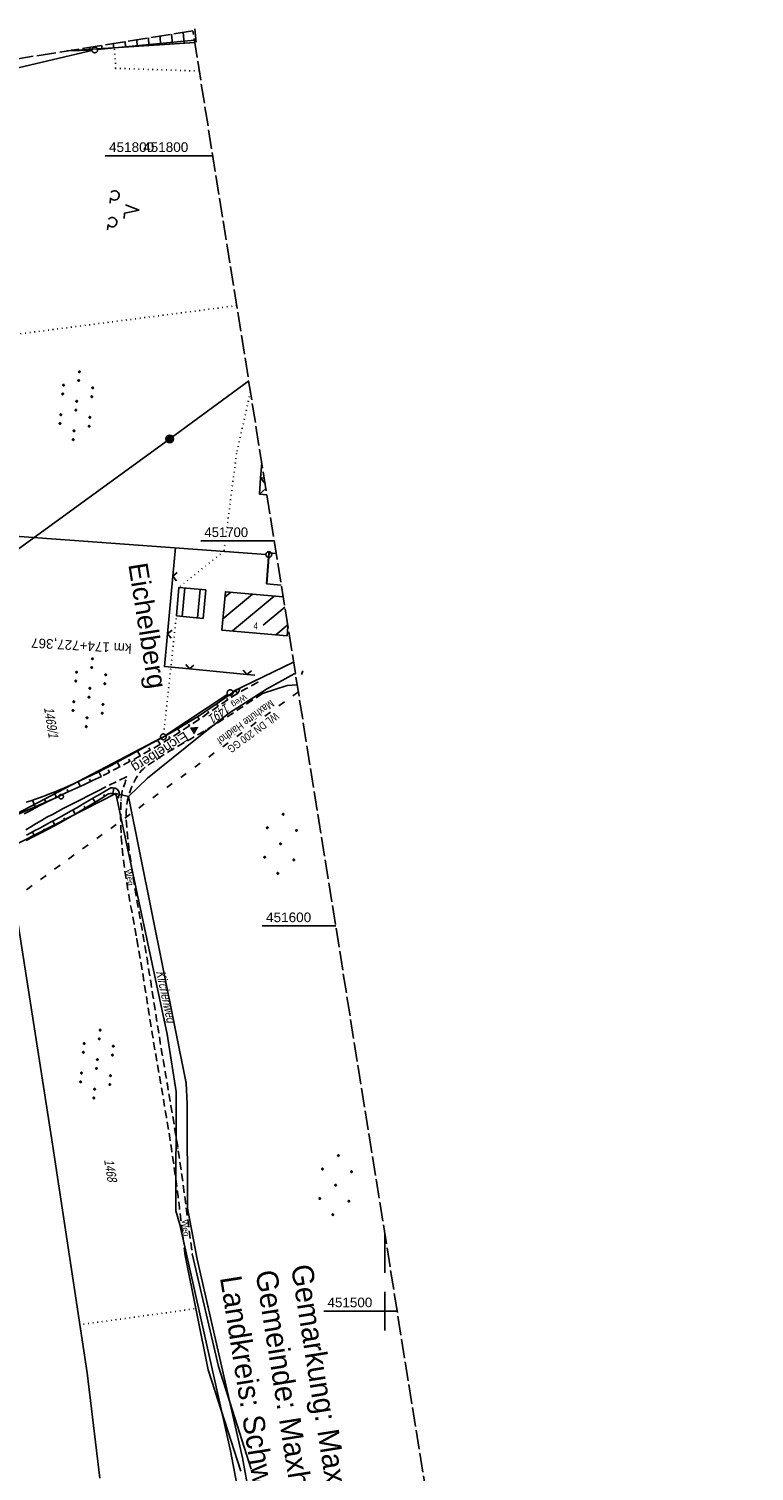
# Model space of a CAD drawing. Extents: x 508367 to 508796, y 450874 to 451833.
# Tile 37 of 37: x 508608 to 508796, y 451458 to 451833. Entities that reach past the tile are written whole.
import ezdxf
from ezdxf.enums import TextEntityAlignment as Align

# ---------------------------------------------------------------- set-up
doc = ezdxf.new("R2010")
doc.units = 0
doc.header["$LTSCALE"] = 10
doc.header["$MEASUREMENT"] = 0
for name, pattern in [('ACAD_ISO03W100', [30, 12, -18]), ('LT00', [0]), ('LT11', [0.3, 0.2, -0.1]), ('LT14', [0.6, 0.5, -0.1]), ('PUNKTX2_STR', [0.6, 0.1, -0.5])]:
    doc.linetypes.add(name, pattern=pattern)
doc.layers.get('0').update_dxf_attribs({"linetype": 'LT00'})
for name, color, linetype in [('--EK_FBR', 250, 'LT00'), ('-EL-93-1', 250, 'LT00'), ('DFK_BEB_SCHR', 254, 'LT00'), ('DFK_BEBAUUNG', 250, 'LT00'), ('DFK_BES-NAME', 255, 'LT00'), ('DFK_FLUR_NR', 250, 'LT00'), ('DFK_GZPKT', 250, 'LT00'), ('DFK_HAUSNR', 250, 'LT00'), ('DFK_KATASTER', 250, 'LT00'), ('DFK_NUTZUNG', 250, 'LT00'), ('DFK_NUTZUNGSGRENZE', 70, 'PUNKTX2_STR'), ('DFK_TOPO-ANL', 252, 'LT00'), ('DFK_VERMPKT', 252, 'LT00'), ('FELDWEG_TEXT', 250, 'Continuous'), ('GRENZNAME_B', 250, 'Continuous'), ('ORTSNAMEN', 250, 'Continuous'), ('ORTSRICHTUNG', 7, 'Continuous'), ('STROM_FREILTG', 80, 'STROMFREILEITUNG'), ('STROM_TEXT', 80, 'Continuous'), ('V120_BOESCH', 250, 'LT00'), ('V120_BOSCHUNG', 250, 'LT00'), ('V120_RASTER', 250, 'LT00'), ('V121_AFBR_BAB', 250, 'LT00'), ('V121_BOESCH', 250, 'LT00'), ('V121_BOSCHUNG', 250, 'LT00'), ('V121_FELDWEG', 250, 'LT11'), ('V121_RASTER', 250, 'LT00'), ('V121_ZAUN', 40, 'LT00'), ('WASSERLTG', 130, 'ACAD_ISO03W100'), ('WASSERLTG_TEXT', 130, 'Continuous')]:
    doc.layers.add(name, color=color, linetype=linetype)
doc.layers.add('-BLATT_121-RAND', color=7, linetype='LT14', plot=False)
doc.styles.add('Arial', font='ARIAL.TTF')
doc.styles.add('Beschrift', font='ARIAL.TTF')
doc.styles.get("Standard").update_dxf_attribs({"font": 'ARIAL.TTF'})
doc.styles.add('Strom', font='txt-alt.shx')
doc.styles.add('UNIR-H', font='unir_h.shx', dxfattribs={"width": 0.8})
doc.styles.add('Versorgungsltg', font='ARIAL.TTF', dxfattribs={"width": 0.8, "height": 2})
doc.linetypes.add('STROMFREILEITUNG', pattern='A,12.7,-5.5,["xx",Strom,S=2.5,R=0,X=-2.6,Y=-0.85],-4.35', length=22.55)

# ---------------------------------------------------------------- blocks, each defined once
blk = doc.blocks.new('SYMB7010')
at = {"color": 0, "linetype": 'ByBlock'}
for points in [[(-0.031408, 0.499213), (-0.093728, 0.49134), (-0.15457, 0.475719), (-0.212975, 0.452595), (-0.268021, 0.422333), (-0.31884, 0.385411), (-0.36463, 0.342411), (-0.40467, 0.29401), (-0.438329, 0.240973), (-0.465074, 0.184136), (-0.484486, 0.124395), (-0.496256, 0.062692), (-0.5002, 0)], [(-0.5002, 0), (-0.496256, -0.062692), (-0.484486, -0.124395), (-0.465075, -0.184136), (-0.438329, -0.240973), (-0.404671, -0.29401), (-0.36463, -0.342411), (-0.31884, -0.385411), (-0.268021, -0.422333), (-0.212975, -0.452595), (-0.154571, -0.475719), (-0.093728, -0.49134), (-0.031408, -0.499213), (0.031408, -0.499213)], [(0.5002, 0), (0.496256, 0.062692), (0.484485, 0.124395), (0.465074, 0.184136), (0.438329, 0.240973), (0.40467, 0.29401), (0.36463, 0.342411), (0.31884, 0.385411), (0.268021, 0.422333), (0.212975, 0.452595), (0.15457, 0.475719), (0.093728, 0.49134), (0.031408, 0.499213), (-0.031408, 0.499213)], [(0.031408, -0.499213), (0.093728, -0.491341), (0.15457, -0.475719), (0.212975, -0.452595), (0.268021, -0.422333), (0.31884, -0.385411), (0.36463, -0.342411), (0.404671, -0.294011), (0.438329, -0.240974), (0.465075, -0.184136), (0.484486, -0.124395), (0.496256, -0.062692), (0.500201, 0)]]:
    blk.add_lwpolyline(points, dxfattribs=at)
blk = doc.blocks.new('Ackerland7')
at = {"layer": 'DFK_NUTZUNG', "color": 0, "linetype": 'ByBlock'}
for p, q in [((-4, 3.93), (-4, 3.67)), ((-3.95, 3.63), (-3.95, 3.97)), ((-3.9, 3.99), (-3.9, 3.61)), ((-3.85, 3.6), (-3.85, 4)), ((-3.8, 3.99), (-3.8, 3.61)), ((-3.75, 3.63), (-3.75, 3.97)), ((-3.7, 3.93), (-3.7, 3.67)), ((-3.65, 3.8), (-3.65, 3.8)), ((3.7, 3.93), (3.7, 3.67)), ((3.75, 3.63), (3.75, 3.97)), ((3.8, 3.99), (3.8, 3.61)), ((3.85, 3.6), (3.85, 4)), ((3.9, 3.99), (3.9, 3.61)), ((3.95, 3.63), (3.95, 3.97)), ((4, 3.93), (4, 3.67)), ((4.05, 3.8), (4.05, 3.8)), ((-7.85, 0.13), (-7.85, -0.13)), ((-7.8, -0.17), (-7.8, 0.17)), ((-7.75, 0.19), (-7.75, -0.19)), ((-7.7, -0.2), (-7.7, 0.2)), ((-7.65, 0.19), (-7.65, -0.19)), ((-7.6, -0.17), (-7.6, 0.17)), ((-7.55, 0.13), (-7.55, -0.13)), ((-7.5, 0), (-7.5, 0)), ((-0.15, 0.13), (-0.15, -0.13)), ((-0.1, -0.17), (-0.1, 0.17)), ((-0.05, 0.19), (-0.05, -0.19)), ((0, -0.2), (0, 0.2)), ((0.05, 0.19), (0.05, -0.19)), ((0.1, -0.17), (0.1, 0.17)), ((0.15, 0.13), (0.15, -0.13)), ((0.2, 0), (0.2, 0)), ((7.55, 0.13), (7.55, -0.13)), ((7.6, -0.17), (7.6, 0.17)), ((7.65, 0.19), (7.65, -0.19)), ((7.7, -0.2), (7.7, 0.2)), ((7.75, 0.19), (7.75, -0.19)), ((7.8, -0.17), (7.8, 0.17)), ((7.85, 0.13), (7.85, -0.13)), ((7.9, 0), (7.9, 0)), ((-4, -3.67), (-4, -3.93)), ((-3.95, -3.97), (-3.95, -3.63)), ((-3.9, -3.61), (-3.9, -3.99)), ((-3.85, -4), (-3.85, -3.6)), ((-3.8, -3.61), (-3.8, -3.99)), ((-3.75, -3.97), (-3.75, -3.63)), ((-3.7, -3.67), (-3.7, -3.93)), ((3.7, -3.67), (3.7, -3.93)), ((3.75, -3.97), (3.75, -3.63)), ((3.8, -3.61), (3.8, -3.99)), ((3.85, -4), (3.85, -3.6)), ((3.9, -3.61), (3.9, -3.99)), ((3.95, -3.97), (3.95, -3.63)), ((4, -3.67), (4, -3.93)), ((-3.65, -3.8), (-3.65, -3.8)), ((4.05, -3.8), (4.05, -3.8))]:
    blk.add_line(p, q, dxfattribs=at)
for points in [[(-3.65, 3.8), (-3.67, 3.89), (-3.73, 3.96), (-3.81, 3.99), (-3.89, 3.99), (-3.97, 3.96), (-4.03, 3.89), (-4.05, 3.8), (-4.03, 3.71), (-3.97, 3.64), (-3.89, 3.6), (-3.81, 3.6), (-3.73, 3.64), (-3.67, 3.71), (-3.65, 3.8)], [(4.05, 3.8), (4.03, 3.89), (3.97, 3.96), (3.89, 3.99), (3.81, 3.99), (3.73, 3.96), (3.67, 3.89), (3.65, 3.8), (3.67, 3.71), (3.73, 3.64), (3.81, 3.61), (3.89, 3.61), (3.97, 3.64), (4.03, 3.71), (4.05, 3.8)], [(-7.5, 0), (-7.52, 0.09), (-7.58, 0.16), (-7.66, 0.19), (-7.74, 0.19), (-7.82, 0.16), (-7.88, 0.09), (-7.9, 0)], [(0.2, 0), (0.18, 0.09), (0.12, 0.16), (0.04, 0.19), (-0.04, 0.19), (-0.12, 0.16), (-0.18, 0.09), (-0.2, 0)], [(-0.2, 0), (-0.18, -0.09), (-0.12, -0.16), (-0.04, -0.19), (0.04, -0.19), (0.12, -0.16), (0.18, -0.09), (0.2, 0)], [(7.9, 0), (7.88, 0.09), (7.82, 0.16), (7.74, 0.19), (7.66, 0.19), (7.58, 0.16), (7.52, 0.09), (7.5, 0)], [(7.5, 0), (7.52, -0.09), (7.58, -0.16), (7.66, -0.19), (7.74, -0.19), (7.82, -0.16), (7.88, -0.09), (7.9, 0)], [(-7.9, 0), (-7.88, -0.09), (-7.82, -0.16), (-7.74, -0.19), (-7.66, -0.19), (-7.58, -0.16), (-7.52, -0.09), (-7.5, 0)], [(-3.65, -3.8), (-3.67, -3.71), (-3.73, -3.64), (-3.81, -3.61), (-3.89, -3.61), (-3.97, -3.64), (-4.03, -3.71), (-4.05, -3.8), (-4.03, -3.89), (-3.97, -3.96), (-3.89, -3.99), (-3.81, -3.99), (-3.73, -3.96), (-3.67, -3.89), (-3.65, -3.8)], [(4.05, -3.8), (4.03, -3.71), (3.97, -3.64), (3.89, -3.61), (3.81, -3.61), (3.73, -3.64), (3.67, -3.71), (3.65, -3.8), (3.67, -3.89), (3.73, -3.96), (3.81, -3.99), (3.89, -3.99), (3.97, -3.96), (4.03, -3.89), (4.05, -3.8)]]:
    blk.add_lwpolyline(points, dxfattribs=at)
blk = doc.blocks.new('SYMB7201')
at = {"color": 0, "linetype": 'ByBlock'}
for p, q in [((0, 0.385), (-0.11, 0.015)), ((-0.255, -0.385), (-0.115, -0.385)), ((0.445, -0.385), (0.585, -0.385))]:
    blk.add_line(p, q, dxfattribs=at)
for points in [[(0.25, 0.015), (0.11, 0.015), (0, 0.385)], [(-0.393816, -0.383308), (-0.416239, -0.362945), (-0.432849, -0.337617), (-0.442589, -0.308936), (-0.444836, -0.27873), (-0.439449, -0.248923), (-0.426769, -0.221415), (-0.407606, -0.197958), (-0.38318, -0.180047), (-0.355047, -0.168823), (-0.325, -0.165), (-0.294953, -0.168823), (-0.26682, -0.180047), (-0.242394, -0.197959), (-0.223231, -0.221415), (-0.210551, -0.248923), (-0.205164, -0.27873), (-0.207411, -0.308936), (-0.21715, -0.337617), (-0.233761, -0.362945), (-0.256184, -0.383308)], [(0.306185, -0.383308), (0.283761, -0.362945), (0.267151, -0.337617), (0.257411, -0.308936), (0.255164, -0.27873), (0.260552, -0.248923), (0.273231, -0.221415), (0.292394, -0.197958), (0.31682, -0.180047), (0.344953, -0.168823), (0.375, -0.165), (0.405047, -0.168823), (0.43318, -0.180047), (0.457606, -0.197959), (0.476769, -0.221415), (0.489449, -0.248923), (0.494836, -0.27873), (0.492589, -0.308936), (0.48285, -0.337617), (0.466239, -0.362945), (0.443816, -0.383308)]]:
    blk.add_lwpolyline(points, dxfattribs=at)
blk = doc.blocks.new('SYMB7110')
at = {"color": 0, "linetype": 'ByBlock'}
for p, q in [((-0.515, 0.392919), (-0.515, 0.367081)), ((-0.51, 0.362895), (-0.51, 0.397105)), ((-0.505, 0.399164), (-0.505, 0.360836)), ((-0.5, 0.360204), (-0.5, 0.399796)), ((-0.495, 0.399164), (-0.495, 0.360836)), ((-0.49, 0.362895), (-0.49, 0.397105)), ((-0.485, 0.392919), (-0.485, 0.367081)), ((-0.48, 0.379874), (-0.48, 0.380145)), ((-0.285, 0.392919), (-0.285, 0.367081)), ((-0.28, 0.362895), (-0.28, 0.397105)), ((-0.275, 0.399164), (-0.275, 0.360836)), ((-0.27, 0.360204), (-0.27, 0.399796)), ((-0.265, 0.399164), (-0.265, 0.360836)), ((-0.26, 0.362895), (-0.26, 0.397105)), ((-0.255, 0.392919), (-0.255, 0.367081)), ((-0.25, 0.379874), (-0.25, 0.380146)), ((0.255, 0.392919), (0.255, 0.367081)), ((0.26, 0.362895), (0.26, 0.397105)), ((0.265, 0.399164), (0.265, 0.360836)), ((0.27, 0.360204), (0.27, 0.399796)), ((0.275, 0.399164), (0.275, 0.360836)), ((0.28, 0.362895), (0.28, 0.397105)), ((0.285, 0.392919), (0.285, 0.367081)), ((0.29, 0.379874), (0.29, 0.380145)), ((0.485, 0.392919), (0.485, 0.367081)), ((0.49, 0.362895), (0.49, 0.397105)), ((0.495, 0.399164), (0.495, 0.360836)), ((0.5, 0.360204), (0.5, 0.399796)), ((0.505, 0.399164), (0.505, 0.360836)), ((0.51, 0.362895), (0.51, 0.397105)), ((0.515, 0.392919), (0.515, 0.367081)), ((0.52, 0.379874), (0.52, 0.380146)), ((-0.9, 0.012919), (-0.9, -0.012919)), ((-0.895, -0.017106), (-0.895, 0.017105)), ((-0.89, 0.019164), (-0.89, -0.019164)), ((-0.885, -0.019797), (-0.885, 0.019796)), ((-0.88, 0.019164), (-0.88, -0.019164)), ((-0.875, -0.017106), (-0.875, 0.017105)), ((-0.87, 0.012919), (-0.87, -0.012919)), ((-0.865, -0.000126), (-0.865, 0.000145)), ((-0.67, 0.012919), (-0.67, -0.012919)), ((-0.665, -0.017106), (-0.665, 0.017105)), ((-0.66, 0.019164), (-0.66, -0.019164)), ((-0.655, -0.019797), (-0.655, 0.019796)), ((-0.65, 0.019164), (-0.65, -0.019164)), ((-0.645, -0.017106), (-0.645, 0.017105)), ((-0.64, 0.012919), (-0.64, -0.012919)), ((-0.635, -0.000126), (-0.635, 0.000145)), ((-0.13, 0.012919), (-0.13, -0.012919)), ((-0.125, -0.017105), (-0.125, 0.017105)), ((-0.12, 0.019164), (-0.12, -0.019164)), ((-0.115, -0.019796), (-0.115, 0.019796)), ((-0.11, 0.019164), (-0.11, -0.019164)), ((-0.105, -0.017105), (-0.105, 0.017105)), ((-0.1, 0.012919), (-0.1, -0.012919)), ((-0.095, -0.000126), (-0.095, 0.000146)), ((0.1, 0.012919), (0.1, -0.012919)), ((0.105, -0.017105), (0.105, 0.017105)), ((0.11, 0.019164), (0.11, -0.019164)), ((0.115, -0.019796), (0.115, 0.019796)), ((0.12, 0.019164), (0.12, -0.019164)), ((0.125, -0.017105), (0.125, 0.017105)), ((0.13, 0.012919), (0.13, -0.012919)), ((0.135, -0.000126), (0.135, 0.000146)), ((0.64, 0.012919), (0.64, -0.012919)), ((0.645, -0.017105), (0.645, 0.017105)), ((0.65, 0.019164), (0.65, -0.019164)), ((0.655, -0.019796), (0.655, 0.019796)), ((0.66, 0.019164), (0.66, -0.019164)), ((0.665, -0.017105), (0.665, 0.017105)), ((0.67, 0.012919), (0.67, -0.012919)), ((0.675, -0.000126), (0.675, 0.000146)), ((0.87, 0.012919), (0.87, -0.012919)), ((0.875, -0.017105), (0.875, 0.017105)), ((0.88, 0.019164), (0.88, -0.019164)), ((0.885, -0.019796), (0.885, 0.019796)), ((0.89, 0.019164), (0.89, -0.019164)), ((0.895, -0.017105), (0.895, 0.017105)), ((0.9, 0.012919), (0.9, -0.012919)), ((0.905, -0.000126), (0.905, 0.000146)), ((-0.515, -0.367081), (-0.515, -0.392919)), ((-0.51, -0.397105), (-0.51, -0.362895)), ((-0.505, -0.360836), (-0.505, -0.399164)), ((-0.5, -0.399796), (-0.5, -0.360204)), ((-0.495, -0.360836), (-0.495, -0.399164)), ((-0.49, -0.397106), (-0.49, -0.362895)), ((-0.485, -0.367081), (-0.485, -0.392919)), ((-0.285, -0.367081), (-0.285, -0.392919)), ((-0.28, -0.397105), (-0.28, -0.362895)), ((-0.275, -0.360836), (-0.275, -0.399164)), ((-0.27, -0.399796), (-0.27, -0.360204)), ((-0.265, -0.360836), (-0.265, -0.399164)), ((-0.26, -0.397105), (-0.26, -0.362895)), ((-0.255, -0.367081), (-0.255, -0.392919)), ((0.255, -0.367081), (0.255, -0.392919)), ((0.26, -0.397105), (0.26, -0.362895)), ((0.265, -0.360836), (0.265, -0.399164)), ((0.27, -0.399796), (0.27, -0.360204)), ((0.275, -0.360836), (0.275, -0.399164)), ((0.28, -0.397105), (0.28, -0.362895)), ((0.285, -0.367081), (0.285, -0.392919)), ((0.485, -0.367081), (0.485, -0.392919)), ((0.49, -0.397105), (0.49, -0.362895)), ((0.495, -0.360836), (0.495, -0.399164)), ((0.5, -0.399796), (0.5, -0.360204)), ((0.505, -0.360836), (0.505, -0.399164)), ((0.51, -0.397105), (0.51, -0.362895)), ((0.515, -0.367081), (0.515, -0.392919)), ((-0.48, -0.380126), (-0.48, -0.379855)), ((-0.25, -0.380126), (-0.25, -0.379855)), ((0.29, -0.380126), (0.29, -0.379855)), ((0.52, -0.380126), (0.52, -0.379855))]:
    blk.add_line(p, q, dxfattribs=at)
for points in [[(-0.48, 0.38), (-0.481981, 0.388678), (-0.48753, 0.395637), (-0.49555, 0.399499), (-0.50445, 0.399499), (-0.51247, 0.395637), (-0.518019, 0.388678), (-0.52, 0.38), (-0.518019, 0.371322), (-0.51247, 0.364363), (-0.50445, 0.360501), (-0.49555, 0.360501), (-0.48753, 0.364363), (-0.481981, 0.371322), (-0.48, 0.38)], [(-0.25, 0.38), (-0.251981, 0.388678), (-0.25753, 0.395637), (-0.26555, 0.399499), (-0.27445, 0.399499), (-0.28247, 0.395637), (-0.288019, 0.388678), (-0.29, 0.38), (-0.288019, 0.371322), (-0.28247, 0.364363), (-0.27445, 0.360501), (-0.26555, 0.360501), (-0.25753, 0.364363), (-0.251981, 0.371322), (-0.25, 0.38)], [(0.29, 0.38), (0.288019, 0.388678), (0.28247, 0.395637), (0.27445, 0.399499), (0.26555, 0.399499), (0.25753, 0.395637), (0.251981, 0.388678), (0.25, 0.38), (0.251981, 0.371322), (0.25753, 0.364363), (0.26555, 0.360501), (0.27445, 0.360501), (0.28247, 0.364363), (0.288019, 0.371322), (0.29, 0.38)], [(0.52, 0.38), (0.518019, 0.388678), (0.51247, 0.395637), (0.50445, 0.399499), (0.495549, 0.399499), (0.48753, 0.395637), (0.481981, 0.388678), (0.48, 0.38), (0.481981, 0.371322), (0.48753, 0.364363), (0.495549, 0.360501), (0.50445, 0.360501), (0.51247, 0.364363), (0.518019, 0.371322), (0.52, 0.38)], [(-0.865, 0), (-0.866981, 0.008678), (-0.87253, 0.015637), (-0.88055, 0.019498), (-0.88945, 0.019498), (-0.89747, 0.015637), (-0.903019, 0.008678), (-0.905, 0)], [(-0.905, 0), (-0.903019, -0.008678), (-0.89747, -0.015637), (-0.88945, -0.019499), (-0.88055, -0.019499), (-0.87253, -0.015637), (-0.866981, -0.008678), (-0.865, 0)], [(-0.635, 0), (-0.636981, 0.008678), (-0.64253, 0.015637), (-0.65055, 0.019498), (-0.65945, 0.019498), (-0.66747, 0.015637), (-0.673019, 0.008678), (-0.675, 0)], [(-0.675, 0), (-0.673019, -0.008678), (-0.66747, -0.015637), (-0.65945, -0.019499), (-0.65055, -0.019499), (-0.64253, -0.015637), (-0.636981, -0.008678), (-0.635, 0)], [(-0.095, 0), (-0.096981, 0.008678), (-0.10253, 0.015637), (-0.11055, 0.019499), (-0.11945, 0.019499), (-0.12747, 0.015637), (-0.133019, 0.008678), (-0.135, 0)], [(-0.135, 0), (-0.133019, -0.008678), (-0.12747, -0.015637), (-0.11945, -0.019499), (-0.11055, -0.019499), (-0.10253, -0.015637), (-0.096981, -0.008678), (-0.095, 0)], [(0.135, 0), (0.133019, 0.008678), (0.12747, 0.015637), (0.11945, 0.019499), (0.11055, 0.019499), (0.10253, 0.015637), (0.096981, 0.008678), (0.095, 0)], [(0.095, 0), (0.096981, -0.008678), (0.10253, -0.015637), (0.11055, -0.019499), (0.11945, -0.019499), (0.12747, -0.015637), (0.133019, -0.008678), (0.135, 0)], [(0.675, 0), (0.673019, 0.008678), (0.66747, 0.015637), (0.65945, 0.019499), (0.65055, 0.019499), (0.64253, 0.015637), (0.636981, 0.008678), (0.635, 0)], [(0.635, 0), (0.636981, -0.008678), (0.64253, -0.015637), (0.65055, -0.019499), (0.65945, -0.019499), (0.66747, -0.015637), (0.673019, -0.008678), (0.675, 0)], [(0.905, 0), (0.903019, 0.008678), (0.89747, 0.015637), (0.88945, 0.019499), (0.88055, 0.019499), (0.87253, 0.015637), (0.866981, 0.008678), (0.865, 0)], [(0.865, 0), (0.866981, -0.008678), (0.87253, -0.015637), (0.88055, -0.019499), (0.88945, -0.019499), (0.89747, -0.015637), (0.903019, -0.008678), (0.905, 0)], [(-0.48, -0.38), (-0.481981, -0.371322), (-0.48753, -0.364363), (-0.49555, -0.360501), (-0.50445, -0.360501), (-0.51247, -0.364363), (-0.518019, -0.371322), (-0.52, -0.38), (-0.518019, -0.388678), (-0.51247, -0.395637), (-0.50445, -0.399499), (-0.49555, -0.399499), (-0.48753, -0.395637), (-0.481981, -0.388678), (-0.48, -0.38)], [(-0.25, -0.38), (-0.251981, -0.371322), (-0.25753, -0.364363), (-0.26555, -0.360501), (-0.27445, -0.360501), (-0.28247, -0.364363), (-0.288019, -0.371322), (-0.29, -0.38), (-0.288019, -0.388678), (-0.28247, -0.395637), (-0.27445, -0.399499), (-0.26555, -0.399499), (-0.25753, -0.395637), (-0.251981, -0.388678), (-0.25, -0.38)], [(0.29, -0.38), (0.288019, -0.371322), (0.28247, -0.364363), (0.27445, -0.360501), (0.26555, -0.360501), (0.25753, -0.364363), (0.251981, -0.371322), (0.25, -0.38), (0.251981, -0.388678), (0.25753, -0.395637), (0.26555, -0.399499), (0.27445, -0.399499), (0.28247, -0.395637), (0.288019, -0.388678), (0.29, -0.38)], [(0.52, -0.38), (0.518019, -0.371322), (0.51247, -0.364363), (0.50445, -0.360501), (0.495549, -0.360501), (0.48753, -0.364363), (0.481981, -0.371322), (0.48, -0.38), (0.481981, -0.388678), (0.48753, -0.395637), (0.495549, -0.399499), (0.50445, -0.399499), (0.51247, -0.395637), (0.518019, -0.388678), (0.52, -0.38)]]:
    blk.add_lwpolyline(points, dxfattribs=at)
blk = doc.blocks.new('SYMB0011')
at = {"color": 0, "linetype": 'ByBlock'}
for p, q in [((0.5, 0), (-0.5, 0)), ((0, 0.5), (0, -0.5))]:
    blk.add_line(p, q, dxfattribs=at)
blk = doc.blocks.new('SYMB0024')
at = {"color": 0, "linetype": 'ByBlock'}
for p, q in [((-0.5, 0.5), (0, 0)), ((0, 0), (0.5, 0.5))]:
    blk.add_line(p, q, dxfattribs=at)

msp = doc.modelspace()

# ---------------------------------------------------------------- hatches: boundary and pattern name
at = {"layer": 'STROM_TEXT'}
h = msp.add_hatch(color=256, dxfattribs=at)
edge = h.paths.add_edge_path()
edge.add_arc((508644.11, 451726.48), 1, 0, 360)

# ---------------------------------------------------------------- linework, layer by layer
at = {"layer": '--EK_FBR'}
for points in [[(508606.28, 451629.1), (508607.69, 451629.86), (508609.11, 451630.61), (508610.54, 451631.34), (508611.97, 451632.05), (508613.41, 451632.75), (508614.86, 451633.44), (508617.16, 451634.54), (508619.47, 451635.62), (508621.78, 451636.7), (508624.09, 451637.77), (508626.4, 451638.84)], [(508627.57, 451636.12), (508625.35, 451635.01), (508623.13, 451633.9), (508620.91, 451632.77), (508618.7, 451631.64), (508616.49, 451630.5), (508615.07, 451629.75), (508613.65, 451628.99), (508612.24, 451628.22), (508610.84, 451627.43), (508609.45, 451626.62), (508608.09, 451625.79), (508606.73, 451624.93)]]:
    msp.add_lwpolyline(points, dxfattribs=at)
at = {"layer": '-BLATT_121-RAND'}
msp.add_lwpolyline([(508366.71, 451787.23), (508512.47, 450873.79), (508795.89, 450919.01), (508650.12, 451832.45), (508366.71, 451787.23)], dxfattribs=at)
at = {"layer": 'DFK_BEB_SCHR'}
for p, q in [((508667.74, 451716.54), (508667.89, 451716.37)), ((508669.32, 451688.81), (508669.96, 451696.89)), ((508648, 451687.79), (508647.33, 451680.36)), ((508651.32, 451680), (508651.99, 451687.42)), ((508657.92, 451679.75), (508665.61, 451686.16)), ((508659.97, 451686.67), (508658.43, 451685.39)), ((508671.25, 451685.66), (508660.4, 451676.61)), ((508668.4, 451678.08), (508674.01, 451682.75)), ((508666.03, 451676.1), (508666.14, 451676.19)), ((508674.86, 451678.25), (508671.66, 451675.59))]:
    msp.add_line(p, q, dxfattribs=at)
at = {"layer": 'DFK_BEBAUUNG'}
for p, q in [((508667.73, 451716.38), (508667.41, 451712.16)), ((508667.73, 451716.38), (508668.86, 451715.01)), ((508669.08, 451713.63), (508667.41, 451712.16)), ((508669.34, 451712), (508667.41, 451712.16))]:
    msp.add_line(p, q, dxfattribs=at)
for points in [[(508668.66, 451716.31), (508667.73, 451716.38), (508668.03, 451720.25)], [(508669.24, 451688.82), (508669.88, 451696.9), (508671.78, 451696.75)], [(508645.85, 451680.5), (508646.52, 451687.93), (508653.46, 451687.29), (508652.79, 451679.87), (508645.85, 451680.5)], [(508674.61, 451675.32), (508657.65, 451676.86), (508658.56, 451686.8), (508673.58, 451685.45)], [(508673.09, 451688.52), (508669.24, 451688.82)], [(508674.82, 451677.72), (508674.61, 451675.32)]]:
    msp.add_lwpolyline(points, dxfattribs=at)
at = {"layer": 'DFK_KATASTER'}
for p, q in [((508625.4, 451827.57), (508650.51, 451830.05)), ((508623.92, 451827.33), (508546.97, 451809.29)), ((508623.9, 451827.47), (508617.52, 451827.25)), ((508669.1, 451696.51), (508598.08, 451701.69)), ((508669.24, 451688.82), (508669.79, 451695.71)), ((508673.09, 451688.52), (508669.24, 451688.82)), ((508676.29, 451668.49), (508660.49, 451660.9)), ((508669.22, 451661.5), (508676.44, 451665.48)), ((508676.44, 451665.48), (508676.78, 451665.39)), ((508643.09, 451649.53), (508659.18, 451660.17)), ((508659.41, 451655.16), (508669.22, 451661.5)), ((508651.25, 451648.79), (508659.41, 451655.16)), ((508641.8, 451648.77), (508600.87, 451627.33)), ((508638.33, 451638.4), (508651.25, 451648.79)), ((508633.4, 451633.63), (508638.33, 451638.4)), ((508601.66, 451619.83), (508630.1, 451634.38)), ((508630.1, 451634.38), (508643.44, 451571.94)), ((508630.1, 451634.38), (508633.4, 451633.63)), ((508633.4, 451633.63), (508648.39, 451559.21)), ((508613.66, 451543.32), (508602.18, 451617.13)), ((508643.44, 451571.94), (508645.8, 451556.95)), ((508648.39, 451559.21), (508648.65, 451553.8)), ((508645.8, 451556.95), (508645.69, 451526.04)), ((508648.65, 451553.8), (508648.7, 451526.69)), ((508622.65, 451484), (508613.66, 451543.32)), ((508645.69, 451526.04), (508646.76, 451522.51)), ((508648.7, 451526.69), (508651.24, 451513.49)), ((508646.76, 451522.51), (508659.88, 451463.68)), ((508651.24, 451513.49), (508663, 451461.88)), ((508625.95, 451456.64), (508622.65, 451484)), ((508670.37, 451408.49), (508659.88, 451463.68)), ((508663, 451461.88), (508665.71, 451447.38))]:
    msp.add_line(p, q, dxfattribs=at)
at = {"layer": 'DFK_NUTZUNGSGRENZE', "ltscale": 0.2}
for p, q in [((508630.08, 451822.71), (508629.76, 451828)), ((508651.79, 451822.02), (508630.08, 451822.71)), ((508661.51, 451761.09), (508597.46, 451752.76)), ((508665.09, 451738.68), (508661.47, 451722.7)), ((508661.47, 451722.7), (508658.2, 451697.31)), ((508658.2, 451697.31), (508646.52, 451687.93)), ((508642.54, 451649.86), (508645.85, 451680.5)), ((508650.47, 451500.58), (508620.76, 451496.46))]:
    msp.add_line(p, q, dxfattribs=at)
at = {"layer": 'DFK_TOPO-ANL'}
for p, q in [((508668.2, 451660.36), (508674.63, 451662.46)), ((508674.63, 451662.46), (508677.22, 451662.63)), ((508654.1, 451484.73), (508648.11, 451514.46)), ((508656.81, 451485.62), (508649.96, 451514.86)), ((508662.57, 451458.45), (508654.1, 451484.73)), ((508665.24, 451458.94), (508656.81, 451485.62))]:
    msp.add_line(p, q, dxfattribs=at)
at = {"layer": 'STROM_FREILTG', "ltscale": 0.05, "flags": 128}
msp.add_lwpolyline([(508664.62, 451741.59), (508644.11, 451726.48), (508557.09, 451663.2), (508439.22, 451609.46), (508396.75, 451598.99)], dxfattribs=at)
at = {"layer": 'STROM_TEXT'}
msp.add_circle((508644.11, 451726.48), 1, dxfattribs=at)
at = {"layer": 'V120_BOESCH'}
msp.add_lwpolyline([(508650.6, 451829.45), (508642.74, 451828.91), (508621.47, 451827.51), (508618.55, 451827.42)], dxfattribs=at)
at = {"layer": 'V120_BOSCHUNG'}
for p, q in [((508650.96, 451829.47), (508650.64, 451832.97)), ((508626.51, 451827.84), (508626.46, 451828.68)), ((508629.56, 451828.04), (508629.49, 451829.16)), ((508632.6, 451828.24), (508632.51, 451829.64)), ((508635.64, 451828.44), (508635.54, 451830.13)), ((508638.69, 451828.64), (508638.57, 451830.61)), ((508641.74, 451828.84), (508641.6, 451831.09)), ((508644.8, 451829.05), (508644.62, 451831.58)), ((508647.85, 451829.26), (508647.65, 451832.06)), ((508620.35, 451827.47), (508620.35, 451827.7)), ((508623.43, 451827.64), (508623.41, 451828.19))]:
    msp.add_line(p, q, dxfattribs=at)
at = {"layer": 'V120_RASTER'}
msp.add_line((508645.88, 451800), (508627.38, 451800), dxfattribs=at)
at = {"layer": 'V121_AFBR_BAB'}
for points in [[(508606.28, 451629.1), (508607.69, 451629.86), (508609.11, 451630.61), (508610.54, 451631.34), (508611.97, 451632.05), (508613.41, 451632.75), (508614.86, 451633.44), (508617.16, 451634.54), (508619.47, 451635.62), (508621.78, 451636.7), (508624.09, 451637.77), (508626.4, 451638.84)], [(508627.57, 451636.12), (508625.35, 451635.01), (508623.13, 451633.9), (508620.91, 451632.77), (508618.7, 451631.64), (508616.49, 451630.5), (508615.07, 451629.75), (508613.65, 451628.99), (508612.24, 451628.22), (508610.84, 451627.43), (508609.45, 451626.62), (508608.09, 451625.79), (508606.73, 451624.93)]]:
    msp.add_lwpolyline(points, dxfattribs=at)
at = {"layer": 'V121_BOESCH'}
for points in [[(508650.6, 451829.45), (508642.74, 451828.91), (508621.47, 451827.51), (508618.55, 451827.42)], [(508662.21, 451661.46), (508661.76, 451661.42), (508661.33, 451661.26), (508659.9, 451660.23), (508658.46, 451659.2), (508657.03, 451658.19), (508655.58, 451657.18), (508654.13, 451656.18), (508652.66, 451655.2), (508651.19, 451654.25), (508649.62, 451653.27), (508648.04, 451652.31), (508646.45, 451651.37), (508644.85, 451650.45), (508643.24, 451649.54), (508641.63, 451648.64), (508640.01, 451647.75), (508638.39, 451646.86), (508636.77, 451645.97), (508635.2, 451645.11), (508633.64, 451644.25), (508632.07, 451643.4), (508630.5, 451642.55), (508628.92, 451641.7), (508627.33, 451640.87), (508625.73, 451640.06), (508624.09, 451639.24), (508622.43, 451638.44), (508620.76, 451637.67), (508619.09, 451636.91), (508617.42, 451636.17), (508615.76, 451635.46), (508614.09, 451634.78), (508612.9, 451634.3), (508611.7, 451633.83), (508610.5, 451633.39), (508609.28, 451632.95), (508608.05, 451632.54), (508606.81, 451632.14)], [(508661.73, 451660.35), (508661.97, 451660.69), (508662.13, 451661.06), (508662.21, 451661.46)], [(508606.85, 451622.19), (508608.69, 451623.13), (508610.52, 451624.07), (508612.34, 451625.03), (508614.16, 451626), (508615.97, 451626.98), (508617.77, 451627.99), (508619.54, 451629.01), (508621.3, 451630.04), (508623.05, 451631.1), (508624.79, 451632.16), (508626.53, 451633.23), (508628.26, 451634.31), (508628.63, 451634.38), (508628.98, 451634.43), (508629.32, 451634.43), (508629.63, 451634.36), (508629.88, 451634.23), (508630.11, 451634.03), (508630.32, 451633.78), (508630.52, 451633.5), (508630.71, 451633.2)], [(508630.71, 451633.2), (508630.83, 451633.48), (508630.94, 451633.76), (508631.02, 451634.05), (508631.04, 451634.35), (508631, 451634.65), (508630.89, 451634.94), (508630.74, 451635.21), (508630.54, 451635.43), (508630.26, 451635.62), (508629.94, 451635.75), (508629.59, 451635.83), (508629.22, 451635.87), (508628.85, 451635.9), (508627.35, 451635.02), (508625.85, 451634.14), (508624.36, 451633.26), (508622.88, 451632.4), (508621.41, 451631.55), (508619.96, 451630.71), (508618.52, 451629.89), (508617.1, 451629.09), (508616.12, 451628.55), (508615.15, 451628.01), (508614.18, 451627.47), (508613.2, 451626.94), (508612.21, 451626.41), (508611.21, 451625.87), (508610.19, 451625.33), (508609.13, 451624.77), (508608.05, 451624.2), (508606.93, 451623.61)], [(508614.86, 451633.44), (508602.43, 451628.01)]]:
    msp.add_lwpolyline(points, dxfattribs=at)
at = {"layer": 'V121_BOSCHUNG'}
for p, q in [((508626.51, 451827.84), (508626.46, 451828.68)), ((508629.56, 451828.04), (508629.49, 451829.16)), ((508632.6, 451828.24), (508632.51, 451829.64)), ((508635.64, 451828.44), (508635.54, 451830.13)), ((508638.69, 451828.64), (508638.57, 451830.61)), ((508641.74, 451828.84), (508641.6, 451831.09)), ((508644.8, 451829.05), (508644.62, 451831.58)), ((508647.85, 451829.26), (508647.65, 451832.06)), ((508620.35, 451827.47), (508620.35, 451827.7)), ((508623.43, 451827.64), (508623.41, 451828.19)), ((508661.71, 451660.34), (508661.21, 451661.17)), ((508656.7, 451657.09), (508656.3, 451657.68)), ((508659.19, 451658.75), (508658.97, 451659.08)), ((508649.28, 451652), (508649.03, 451652.37)), ((508651.77, 451653.68), (508651.32, 451654.33)), ((508654.24, 451655.38), (508654.03, 451655.68)), ((508644.21, 451648.75), (508643.91, 451649.25)), ((508646.76, 451650.36), (508646.2, 451651.22)), ((508636.43, 451644.18), (508635.74, 451645.41)), ((508639.05, 451645.67), (508638.71, 451646.26)), ((508641.65, 451647.19), (508640.98, 451648.28)), ((508631.14, 451641.32), (508630.49, 451642.54)), ((508633.79, 451642.74), (508633.46, 451643.35)), ((508620.85, 451636.27), (508620.3, 451637.45)), ((508623.57, 451637.53), (508623.3, 451638.13)), ((508626.3, 451638.79), (508625.71, 451640.05)), ((508628.48, 451639.93), (508628.16, 451640.53)), ((508614.71, 451633.37), (508614.09, 451634.78)), ((508617.74, 451634.81), (508617.45, 451635.43)), ((508627.19, 451633.64), (508627.01, 451634.18)), ((508629.37, 451634.42), (508629.57, 451635.83)), ((508609.21, 451630.97), (508608.46, 451632.67)), ((508611.96, 451632.17), (508611.63, 451632.93)), ((508619.59, 451629.03), (508618.96, 451630.14)), ((508622.18, 451630.57), (508621.86, 451631.1)), ((508624.75, 451632.13), (508624.13, 451633.13)), ((508614.34, 451626.09), (508613.73, 451627.23)), ((508616.98, 451627.54), (508616.66, 451628.11)), ((508609.02, 451623.3), (508608.45, 451624.41)), ((508611.69, 451624.68), (508611.39, 451625.25))]:
    msp.add_line(p, q, dxfattribs=at)
at = {"layer": 'V121_FELDWEG'}
msp.add_line((508632.91, 451638.72), (508627.57, 451636.12), dxfattribs=at)
at = {"layer": 'V121_FELDWEG', "flags": 128}
for points in [[(508667.01, 451663.31), (508665.94, 451662.74), (508664.88, 451662.16), (508663.83, 451661.57), (508662.78, 451660.97), (508661.73, 451660.35), (508660.44, 451659.56), (508659.16, 451658.73), (508657.89, 451657.89), (508656.63, 451657.04), (508655.38, 451656.17), (508654.12, 451655.31), (508652.87, 451654.44), (508651.62, 451653.57), (508648.16, 451651.26), (508644.65, 451649.03), (508641.1, 451646.87), (508637.51, 451644.79), (508635.67, 451643.76), (508633.83, 451642.76), (508631.98, 451641.77), (508630.12, 451640.79), (508628.26, 451639.81), (508626.4, 451638.84)], [(508668.2, 451660.36), (508666.36, 451659.13), (508664.53, 451657.91), (508662.69, 451656.7), (508660.84, 451655.49), (508658.99, 451654.3), (508657.13, 451653.12), (508655.26, 451651.96), (508653.38, 451650.82), (508652.02, 451650.03), (508650.66, 451649.24), (508649.3, 451648.45), (508647.94, 451647.67), (508646.58, 451646.88), (508645.22, 451646.08), (508643.87, 451645.27), (508642.53, 451644.44), (508641.2, 451643.6), (508639.88, 451642.72), (508638.58, 451641.82), (508638.11, 451641.48), (508637.64, 451641.12), (508637.19, 451640.75), (508636.77, 451640.34), (508636.36, 451639.88), (508635.98, 451639.38), (508635.64, 451638.86), (508635.32, 451638.32), (508635.02, 451637.76), (508634.53, 451636.78), (508634.1, 451635.77), (508633.73, 451634.74), (508633.42, 451633.7), (508633.17, 451632.64), (508633, 451631.66), (508632.89, 451630.67), (508632.83, 451629.67), (508632.81, 451628.66), (508632.83, 451627.65), (508632.87, 451626.64), (508632.95, 451625.63), (508633.04, 451624.61), (508633.14, 451623.6), (508633.39, 451621.34), (508633.67, 451619.08), (508633.98, 451616.84), (508634.31, 451614.61), (508634.66, 451612.38), (508635.02, 451610.16), (508635.39, 451607.95), (508635.78, 451605.73), (508636.16, 451603.52), (508636.55, 451601.31), (508636.94, 451599.1), (508637.32, 451596.89), (508637.82, 451593.89), (508638.32, 451590.88), (508638.8, 451587.87), (508639.27, 451584.86), (508639.75, 451581.85), (508640.22, 451578.83), (508640.69, 451575.81), (508641.17, 451572.8), (508641.66, 451569.78), (508642.11, 451567.04), (508642.57, 451564.29), (508643.04, 451561.55), (508643.51, 451558.8), (508643.97, 451556.06), (508644.44, 451553.32), (508644.9, 451550.57), (508645.35, 451547.83), (508645.8, 451545.08), (508646.23, 451542.33), (508646.69, 451539.29), (508647.13, 451536.24), (508647.56, 451533.19), (508647.98, 451530.14), (508648.39, 451527.09), (508648.79, 451524.03), (508649.19, 451520.97), (508649.58, 451517.92), (508649.96, 451514.86)], [(508648.11, 451514.46), (508647.75, 451517.54), (508647.39, 451520.62), (508647.03, 451523.7), (508646.65, 451526.78), (508646.27, 451529.86), (508645.87, 451532.94), (508645.46, 451536.01), (508645.03, 451539.09), (508644.57, 451542.15), (508644.15, 451544.88), (508643.71, 451547.61), (508643.26, 451550.33), (508642.81, 451553.06), (508642.34, 451555.78), (508641.87, 451558.5), (508641.4, 451561.22), (508640.93, 451563.94), (508640.47, 451566.66), (508640.01, 451569.39), (508639.57, 451572.11), (508639.14, 451574.84), (508638.71, 451577.57), (508638.28, 451580.3), (508637.85, 451583.03), (508637.41, 451585.76), (508636.97, 451588.49), (508636.52, 451591.22), (508636.06, 451593.95), (508635.57, 451596.67), (508635.23, 451598.57), (508634.87, 451600.47), (508634.52, 451602.37), (508634.16, 451604.27), (508633.82, 451606.17), (508633.48, 451608.07), (508633.15, 451609.97), (508632.84, 451611.88), (508632.55, 451613.78), (508632.28, 451615.69), (508632.04, 451617.6), (508631.83, 451619.51), (508631.66, 451621.42), (508631.52, 451623.33), (508631.41, 451625.67), (508631.37, 451628.01), (508631.39, 451630.36), (508631.48, 451632.71), (508631.52, 451633.32), (508631.57, 451633.92), (508631.66, 451634.51), (508631.79, 451635.1), (508631.91, 451635.52), (508632.06, 451635.94), (508632.22, 451636.35), (508632.37, 451636.77), (508632.52, 451637.19), (508632.67, 451637.69), (508632.79, 451638.2), (508632.91, 451638.72)]]:
    msp.add_lwpolyline(points, dxfattribs=at)
at = {"layer": 'V121_RASTER'}
for p, q in [((508655.3, 451800), (508636.24, 451800)), ((508652.2, 451700), (508671.26, 451700)), ((508687.22, 451600), (508668.16, 451600)), ((508700, 451509.9), (508700, 451519.9)), ((508700, 451495), (508700, 451505)), ((508684.12, 451500), (508703.17, 451500))]:
    msp.add_line(p, q, dxfattribs=at)
at = {"layer": 'V121_ZAUN'}
for p, q in [((508645.6, 451698.27), (508644.93, 451690.8)), ((508644.93, 451690.8), (508643.57, 451675.86)), ((508649.24, 451666.75), (508664.17, 451665.32)), ((508664.17, 451665.32), (508666.18, 451665.12))]:
    msp.add_line(p, q, dxfattribs=at)
msp.add_lwpolyline([(508643.57, 451675.86), (508642.8, 451667.37), (508649.24, 451666.75)], dxfattribs=at)
at = {"layer": 'WASSERLTG', "ltscale": 0.015, "flags": 128}
msp.add_lwpolyline([(508677.52, 451660.84), (508454.36, 451498.24), (508422.79, 451469.05), (508418.37, 451463.49)], dxfattribs=at)
at = {"layer": 'WASSERLTG_TEXT'}
msp.add_lwpolyline([(508678.32, 451665.35), (508678.7, 451666.27)], dxfattribs=at)

# ---------------------------------------------------------------- block references
at = {"layer": 'DFK_GZPKT', "xscale": 1.500000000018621, "yscale": 1.5, "zscale": 1.5, "rotation": 264.7377099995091}
for p in [(508624.65, 451827.5), (508669.85, 451696.46), (508659.81, 451660.58), (508642.46, 451649.12)]:
    msp.add_blockref('SYMB7010', p, dxfattribs=at)
at = {"layer": 'DFK_NUTZUNG', "yscale": 10, "zscale": 10}
for name, p, xscale, rotation in [('SYMB7201', (508632.35, 451786.22), 10.00000000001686, 264.7377100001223), ('SYMB7110', (508619.86, 451735.11), 9.999999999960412, 264.7377000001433), ('SYMB7110', (508623.25, 451660.58), 9.999999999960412, 264.7377000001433), ('SYMB7110', (508625.22, 451564.16), 9.999999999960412, 264.7377000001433)]:
    msp.add_blockref(name, p, dxfattribs=dict(at, xscale=xscale, rotation=rotation))
at = {"layer": 'DFK_NUTZUNG', "rotation": 264.7376999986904}
for p in [(508672.9, 451621.34), (508687.2, 451532.71)]:
    msp.add_blockref('Ackerland7', p, dxfattribs=at)
at = {"layer": 'DFK_VERMPKT', "xscale": 1.200000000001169, "yscale": 1.200000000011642, "zscale": 1.2, "rotation": 264.7377100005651}
msp.add_blockref('SYMB7010', (508615.92, 451633.58), dxfattribs=at)
at = {"layer": 'V121_FELDWEG', "xscale": 0.1, "yscale": 0.1, "zscale": 0.1, "rotation": 279.0666}
for p in [(508661.73, 451660.35), (508667.01, 451663.31), (508668.2, 451660.36), (508651.62, 451653.57), (508653.38, 451650.82), (508637.51, 451644.79), (508638.58, 451641.82), (508632.91, 451638.72), (508635.02, 451637.76), (508636.77, 451640.34), (508631.79, 451635.1), (508632.52, 451637.19), (508631.48, 451632.71), (508633.17, 451632.64), (508631.52, 451623.33), (508633.14, 451623.6), (508635.57, 451596.67), (508637.32, 451596.89), (508640.01, 451569.39), (508641.66, 451569.78), (508644.57, 451542.15), (508646.23, 451542.33), (508648.11, 451514.46), (508649.96, 451514.86)]:
    msp.add_blockref('SYMB0011', p, dxfattribs=at)
at = {"layer": 'V121_ZAUN', "xscale": 2.1, "yscale": 2.1, "zscale": 2.1}
for p, rotation in [((508644.93, 451690.8), 264.8056), ((508643.57, 451675.86), 264.8056), ((508649.24, 451666.75), 354.50958), ((508664.17, 451665.32), 354.50958)]:
    msp.add_blockref('SYMB0024', p, dxfattribs=dict(at, rotation=rotation))

# ---------------------------------------------------------------- texts
at = {"layer": '-EL-93-1', "style": 'Arial'}
msp.add_text('km 174+727,367   ', height=2.5, rotation=176.7386, dxfattribs=at).set_placement((508605.22, 451673.69), align=Align.MIDDLE_RIGHT)
at = {"layer": 'DFK_BES-NAME', "oblique": 13.754, "width": 0.75}
msp.add_text('Kirchenweg', height=2.5, rotation=-77.8459, dxfattribs=at).set_placement((508640.53, 451588.15))
at = {"layer": 'DFK_FLUR_NR', "oblique": 13.754, "width": 0.75}
for s, rotation, p in [('1469/1', 279.0666, (508611.45, 451656.67)), ('1491', 216.6971, (508658.73, 451658.01)), ('1468', 279.0666, (508627.07, 451539.26))]:
    msp.add_text(s, height=2.5, rotation=rotation, dxfattribs=at).set_placement(p)
at = {"layer": 'DFK_HAUSNR', "width": 0.75}
msp.add_text('4', height=1.8, rotation=-5.1889, dxfattribs=at).set_placement((508665.82, 451677.12))
at = {"layer": 'FELDWEG_TEXT', "char_height": 1.5, "attachment_point": 7, "style": 'Beschrift'}
for insert, rotation in [((508663.24, 451660.65), 214.3456), ((508632.19, 451614.58), 279.0911), ((508646.74, 451523.55), 277.5978)]:
    msp.add_mtext('Weg', dxfattribs=dict(at, insert=insert, rotation=rotation))
at = {"layer": 'GRENZNAME_B', "insert": (508681.12, 451512.54), "char_height": 5.6, "attachment_point": 1, "rotation": 279.0666, "style": 'UNIR-H'}
msp.add_mtext('{\\W1;Gemarkung: Maxhütte-Haidhof\\PGemeinde: Maxhütte-Haidhof\\PLandkreis: Schwandorf}', dxfattribs=at)
at = {"layer": 'ORTSNAMEN', "insert": (508638.28, 451694.68), "char_height": 5, "attachment_point": 1, "rotation": 279.0666, "style": 'Arial'}
msp.add_mtext('Eichelberg', dxfattribs=at)
at = {"layer": 'ORTSRICHTUNG', "insert": (508642.41, 451648), "char_height": 2.5, "attachment_point": 8, "rotation": 212.3959, "style": 'Beschrift'}
msp.add_mtext('◄ Eichelberg', dxfattribs=at)
at = {"layer": 'V120_RASTER', "width": 1.006}
msp.add_text(' 451800', height=2.5, rotation=0.0003, dxfattribs=at).set_placement((508627.38, 451801))
at = {"layer": 'V121_RASTER'}
for s, width, p in [(' 451800', 1.006, (508636.24, 451801)), (' 451700', 0.972, (508652.2, 451701)), (' 451600', 1.006, (508668.16, 451601)), (' 451500', 0.998, (508684.12, 451501))]:
    msp.add_text(s, height=2.5, rotation=-0.0007, dxfattribs=dict(at, width=width)).set_placement(p)
at = {"layer": 'WASSERLTG_TEXT', "insert": (508664.8, 451651.57), "char_height": 2, "attachment_point": 5, "rotation": 216.0777, "style": 'Versorgungsltg'}
msp.add_mtext('WL DN 200 GG\\PMaxhütte Haidhof', dxfattribs=at)

doc.saveas('drawing.dxf')
